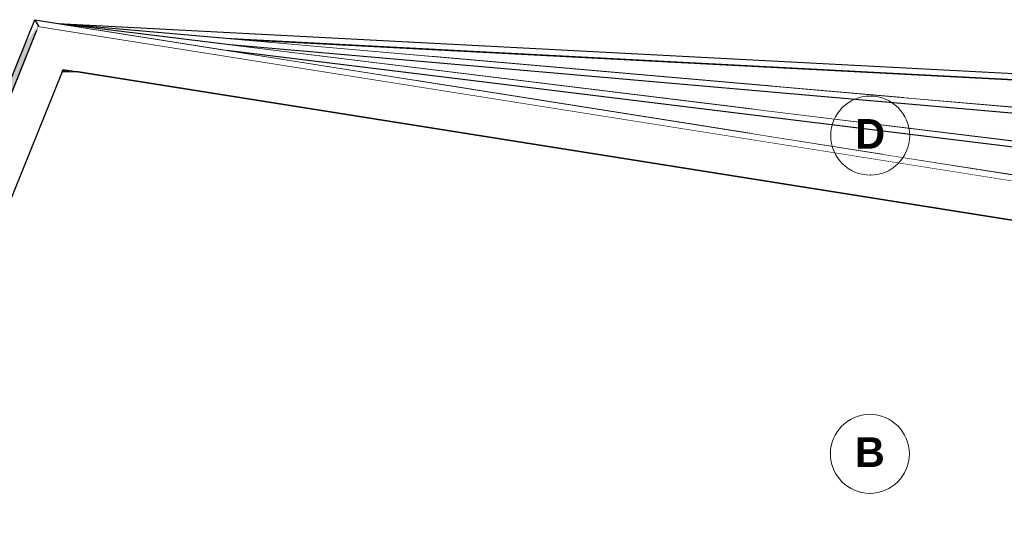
# Model space of a CAD drawing. Header units: millimetres. Extents: x -1815455 to -1797936, y -2993 to 6528.
# Tile 16 of 33: x -1811683 to -1806696, y 3555 to 6124. Entities that reach past the tile are written whole.
import ezdxf
from ezdxf.enums import TextEntityAlignment as Align

# ---------------------------------------------------------------- set-up
doc = ezdxf.new("R2010")
doc.units = ezdxf.units.MM
doc.header["$MEASUREMENT"] = 0
doc.linetypes.add('Wipeout_Contour', pattern=[1000, 0, -1000])
for name, color, linetype in [('4 - OBKLADY VNĚJŠÍ.3D', 7, 'Continuous'), ('4 - PRVKY KLEMPÍŘSKÉ.3D', 7, 'Continuous'), ('4 - PRVKY ZÁMEČNICKÉ.3D', 7, 'Continuous'), ('4 - STŘEŠNÍ KRYTINA.3D', 7, 'Continuous'), ('Nové_2 - TEXT HLAVNÍ NS.2D', 7, 'Continuous'), ('Nové_4 - ZDIVO - STĚNY NENOSNÉ.3D', 7, 'Continuous'), ('Výplně - Povrchové', 7, 'Continuous')]:
    doc.layers.add(name, color=color, linetype=linetype)
doc.styles.add('GENEROVANÝ_STYL_2', font='Arial Bold.ttf')

# ---------------------------------------------------------------- blocks, each defined once
blk = doc.blocks.new('Řez_7', base_point=(-1118812.4, 0))
at = {"color": 254, "linetype": 'Wipeout_Contour', "lineweight": 0, "ltscale": 7249267.999420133}
blk.add_wipeout([(-1813140.3, 2000), (-1813114.4, 2000), (-1811484.3, 6034.6), (-1811506.6, 6043.6)], dxfattribs=at).dxf.layer = 'Výplně - Povrchové'
at = {"color": 254, "linetype": 'Wipeout_Contour', "lineweight": 0, "ltscale": 7249604.665036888}
blk.add_wipeout([(-1811592.8, 6078.5), (-1813228.8, 2029.2), (-1813198.2, 2016.9), (-1811562.2, 6066.1)], dxfattribs=at).dxf.layer = 'Výplně - Povrchové'
at = {"color": 254, "linetype": 'Wipeout_Contour', "lineweight": 0, "ltscale": 9062586.910294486}
blk.add_wipeout([(-1813156.5, 2000), (-1813140.3, 2000), (-1811506.6, 6043.6), (-1811562.2, 6066.1), (-1813198.2, 2016.9)], dxfattribs=at).dxf.layer = 'Výplně - Povrchové'
at = {"layer": '4 - STŘEŠNÍ KRYTINA.3D', "color": 181, "linetype": 'Continuous', "lineweight": 30, "true_color": 0x9e3eff}
for p, q in [((-1813198.2, 2016.9), (-1813228.8, 2029.2)), ((-1813156.5, 2000), (-1813198.2, 2016.9)), ((-1813156.5, 2000), (-1813140.3, 2000))]:
    blk.add_line(p, q, dxfattribs=at)
at = {"color": 254, "linetype": 'Wipeout_Contour', "lineweight": 0, "ltscale": 7249059.280626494}
blk.add_wipeout([(-1813114.4, 2000), (-1813028.1, 2000), (-1811410.2, 6004.7), (-1811484.3, 6034.6)], dxfattribs=at).dxf.layer = 'Výplně - Povrchové'
at = {"layer": '4 - STŘEŠNÍ KRYTINA.3D', "color": 181, "linetype": 'Continuous', "lineweight": 30, "true_color": 0x9e3eff}
for p, q in [((-1813228.8, 2029.2), (-1811596.1, 6070.3)), ((-1811468.9, 5859.2), (-1811464, 5871.3)), ((-1813028.1, 2000), (-1812755.5, 2674.8)), ((-1813140.3, 2000), (-1813114.4, 2000)), ((-1813114.4, 2000), (-1813028.1, 2000))]:
    blk.add_line(p, q, dxfattribs=at)
blk = doc.blocks.new('Řez_9', base_point=(-1118812.4, 0))
at = {"color": 254, "linetype": 'Wipeout_Contour', "lineweight": 0, "ltscale": 7226991.559848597}
blk.add_wipeout([(-1803379.4, 5647.6), (-1810567.7, 6024.3), (-1809625.8, 5941.9), (-1803381.1, 5614.7)], dxfattribs=at).dxf.layer = 'Výplně - Povrchové'
at = {"color": 254, "linetype": 'Wipeout_Contour', "lineweight": 0, "ltscale": 7221946.49431219}
blk.add_wipeout([(-1803384.3, 5554.7), (-1807913.1, 5792.1), (-1807228, 5732.2), (-1803385.5, 5530.8)], dxfattribs=at).dxf.layer = 'Výplně - Povrchové'
at = {"color": 254, "linetype": 'Wipeout_Contour', "lineweight": 0, "ltscale": 7224340.89911688}
blk.add_wipeout([(-1809625.8, 5941.9), (-1807913.1, 5792.1), (-1803384.3, 5554.7), (-1803381.1, 5614.7)], dxfattribs=at).dxf.layer = 'Výplně - Povrchové'
at = {"color": 254, "linetype": 'Wipeout_Contour', "lineweight": 0, "ltscale": 7218982.602342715}
blk.add_wipeout([(-1807228, 5732.2), (-1804944.4, 5532.4), (-1803389.7, 5450.9), (-1803385.5, 5530.8)], dxfattribs=at).dxf.layer = 'Výplně - Povrchové'
at = {"layer": '4 - STŘEŠNÍ KRYTINA.3D', "linetype": 'Continuous', "lineweight": 0, "true_color": 0x000000}
for points in [[(-1803379.4, 5647.6), (-1810567.7, 6024.3), (-1810537.9, 6021.7), (-1803379.5, 5646.6)], [(-1809626, 5941.9), (-1809625.8, 5941.9), (-1803381.1, 5614.7)], [(-1809625.8, 5941.9), (-1809625.7, 5941.9), (-1803381.1, 5614.7), (-1803384.3, 5554.7), (-1803381.1, 5614.7)], [(-1803384.3, 5554.7), (-1807913.1, 5792.1), (-1807913, 5792.1), (-1803384.3, 5554.7), (-1803385.5, 5530.8)]]:
    blk.add_hatch(color=18, dxfattribs=at).paths.add_polyline_path(points)
at = {"layer": '4 - STŘEŠNÍ KRYTINA.3D', "color": 181, "linetype": 'Continuous', "lineweight": 30, "true_color": 0x9e3eff}
blk.add_line((-1810567.8, 6024.3), (-1803379.4, 5647.6), dxfattribs=at)
blk = doc.blocks.new('Řez_11', base_point=(-1118812.4, 0))
at = {"color": 254, "linetype": 'Wipeout_Contour', "lineweight": 0, "ltscale": 10843999.04813605}
blk.add_wipeout([(-1810636.9, 6000.3), (-1810634, 5999.9), (-1803383.6, 5365.6), (-1803383.7, 5365.7), (-1805929.4, 5588.4), (-1809977.5, 5942.6)], dxfattribs=at).dxf.layer = 'Výplně - Povrchové'
at = {"color": 254, "linetype": 'Wipeout_Contour', "lineweight": 0, "ltscale": 9030523.401245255}
blk.add_wipeout([(-1810634, 5999.9), (-1809695.5, 5884.7), (-1803384.5, 5332.5), (-1803381.8, 5362.7), (-1803383.6, 5365.6)], dxfattribs=at).dxf.layer = 'Výplně - Povrchové'
at = {"color": 254, "linetype": 'Wipeout_Contour', "lineweight": 0, "ltscale": 9025952.0111882}
blk.add_wipeout([(-1807989.1, 5675.2), (-1807306.5, 5591.4), (-1803549, 5262.6), (-1803549.6, 5263.6), (-1803516.4, 5283.9)], dxfattribs=at).dxf.layer = 'Výplně - Povrchové'
at = {"color": 254, "linetype": 'Wipeout_Contour', "lineweight": 0, "ltscale": 14438421.85958028}
blk.add_wipeout([(-1803384.5, 5332.5), (-1809695.5, 5884.7), (-1807989.1, 5675.2), (-1803516.4, 5283.9), (-1803481.4, 5305.3), (-1803465.5, 5279.4), (-1803435.8, 5276.8), (-1803386.3, 5311)], dxfattribs=at).dxf.layer = 'Výplně - Povrchové'
at = {"color": 254, "linetype": 'Wipeout_Contour', "lineweight": 0, "ltscale": 7219416.155178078}
blk.add_wipeout([(-1803549, 5262.6), (-1807306.5, 5591.4), (-1805031.3, 5312), (-1803497.1, 5177.8)], dxfattribs=at).dxf.layer = 'Výplně - Povrchové'
at = {"layer": '4 - STŘEŠNÍ KRYTINA.3D', "linetype": 'Continuous', "lineweight": 0, "true_color": 0x000000}
for points in [[(-1810636.8, 6000.3), (-1810636.7, 6000.3), (-1803383.7, 5365.7), (-1803386, 5365.9)], [(-1810634.1, 5999.9), (-1810634, 5999.9), (-1803386, 5365.8)], [(-1810634, 5999.9), (-1810530.5, 5987.2), (-1803386.2, 5362.2), (-1803382.4, 5356), (-1803381.8, 5362.7), (-1803383.6, 5365.6)], [(-1803549, 5262.6), (-1807306.5, 5591.4), (-1807306.4, 5591.3)]]:
    blk.add_hatch(color=18, dxfattribs=at).paths.add_polyline_path(points)
at = {"layer": '4 - STŘEŠNÍ KRYTINA.3D', "color": 181, "linetype": 'Continuous', "lineweight": 30, "true_color": 0x9e3eff}
blk.add_line((-1810634, 5999.9), (-1803383.6, 5365.6), dxfattribs=at)
blk = doc.blocks.new('Řez_13', base_point=(-1118812.4, 0))
at = {"color": 254, "linetype": 'Wipeout_Contour', "lineweight": 0, "ltscale": 7227135.1413695}
blk.add_wipeout([(-1810633.8, 5969.6), (-1809700.6, 5821.8), (-1803385.6, 5046.5), (-1803381.6, 5079.2)], dxfattribs=at).dxf.layer = 'Výplně - Povrchové'
at = {"color": 254, "linetype": 'Wipeout_Contour', "lineweight": 0, "ltscale": 7222145.176893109}
blk.add_wipeout([(-1808002.5, 5552.9), (-1807323.3, 5445.3), (-1803395.8, 4963.1), (-1803392.9, 4986.9)], dxfattribs=at).dxf.layer = 'Výplně - Povrchové'
at = {"color": 254, "linetype": 'Wipeout_Contour', "lineweight": 0, "ltscale": 7224513.735615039}
blk.add_wipeout([(-1803385.6, 5046.5), (-1809700.6, 5821.8), (-1808002.5, 5552.9), (-1803392.9, 4986.9)], dxfattribs=at).dxf.layer = 'Výplně - Povrchové'
at = {"color": 254, "linetype": 'Wipeout_Contour', "lineweight": 0, "ltscale": 7219213.337543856}
blk.add_wipeout([(-1807323.3, 5445.3), (-1805059.2, 5086.7), (-1803405.6, 4883.7), (-1803395.8, 4963.1)], dxfattribs=at).dxf.layer = 'Výplně - Povrchové'
at = {"layer": '4 - STŘEŠNÍ KRYTINA.3D', "linetype": 'Continuous', "lineweight": 0, "true_color": 0x000000}
blk.add_hatch(color=18, dxfattribs=at).paths.add_polyline_path([(-1810633.8, 5969.6), (-1810525.9, 5952.6), (-1803382, 5075.4), (-1803381.6, 5079.2)])
blk = doc.blocks.new('Řez_15', base_point=(-1118812.4, 0))
at = {"color": 254, "linetype": 'Wipeout_Contour', "lineweight": 0, "ltscale": 10853110.90657344}
blk.add_wipeout([(-1811592.8, 6091.2), (-1811596.1, 6070.3), (-1811592.8, 6078.5), (-1811508.5, 6044.4), (-1803386.7, 4758), (-1803381.6, 4790.6)], dxfattribs=at).dxf.layer = 'Výplně - Povrchové'
at = {"layer": '4 - STŘEŠNÍ KRYTINA.3D', "color": 181, "linetype": 'Continuous', "lineweight": 30, "true_color": 0x9e3eff}
blk.add_line((-1811596.1, 6070.3), (-1811592.8, 6091.2), dxfattribs=at)
at = {"color": 254, "linetype": 'Wipeout_Contour', "lineweight": 0, "ltscale": 7229685.113142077}
blk.add_wipeout([(-1811424.1, 5970.3), (-1811433.3, 5947.4), (-1803399.9, 4675.1), (-1803396.1, 4698.8)], dxfattribs=at).dxf.layer = 'Výplně - Povrchové'
at = {"color": 254, "linetype": 'Wipeout_Contour', "lineweight": 0, "ltscale": 9041167.368107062}
blk.add_wipeout([(-1803386.7, 4758), (-1811508.5, 6044.4), (-1811410.2, 6004.7), (-1811424.1, 5970.3), (-1803396.1, 4698.8)], dxfattribs=at).dxf.layer = 'Výplně - Povrchové'
at = {"color": 254, "linetype": 'Wipeout_Contour', "lineweight": 0, "ltscale": 7229740.779285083}
blk.add_wipeout([(-1811433.3, 5947.4), (-1811464, 5871.3), (-1803412.4, 4596.1), (-1803399.9, 4675.1)], dxfattribs=at).dxf.layer = 'Výplně - Povrchové'
at = {"layer": '4 - STŘEŠNÍ KRYTINA.3D', "color": 181, "linetype": 'Continuous', "lineweight": 30, "true_color": 0x9e3eff}
for p, q in [((-1811592.8, 6091.2), (-1803381.6, 4790.6)), ((-1811464, 5871.3), (-1811387.4, 5859.2)), ((-1811387.4, 5859.2), (-1803498.3, 4609.7))]:
    blk.add_line(p, q, dxfattribs=at)
blk = doc.blocks.new('Řez_16', base_point=(-1118812.4, 0))
at = {"layer": 'Nové_4 - ZDIVO - STĚNY NENOSNÉ.3D', "color": 7, "linetype": 'Continuous', "lineweight": 30}
for p, q in [((-1811468.9, 5859.2), (-1812755.5, 2674.8)), ((-1811387.4, 5859.2), (-1811468.9, 5859.2)), ((-1803498.3, 4609.7), (-1811387.4, 5859.2))]:
    blk.add_line(p, q, dxfattribs=at)
blk = doc.blocks.new('Řez_46', base_point=(-1118812.4, 0))
at = {"layer": '4 - OBKLADY VNĚJŠÍ.3D', "color": 7, "linetype": 'Continuous', "lineweight": 30}
blk.add_line((-1811463, 5870.9), (-1811463, 5871.1), dxfattribs=at)
blk = doc.blocks.new('Řez_74', base_point=(-1118812.4, 0))
at = {"color": 254, "linetype": 'Wipeout_Contour', "lineweight": 0, "ltscale": 5434410.609112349}
blk.add_wipeout([(-1811461.2, 5870.9), (-1811461.2, 5870.8), (-1811460.1, 5870.7)], dxfattribs=at).dxf.layer = 'Výplně - Povrchové'
at = {"layer": '4 - PRVKY ZÁMEČNICKÉ.3D', "linetype": 'Continuous', "lineweight": 0, "true_color": 0x000000}
blk.add_hatch(color=18, dxfattribs=at).paths.add_polyline_path([(-1811461.2, 5870.9), (-1811461.2, 5870.8), (-1811460.1, 5870.7)])
at = {"layer": '4 - PRVKY ZÁMEČNICKÉ.3D', "color": 181, "linetype": 'Continuous', "lineweight": 30, "true_color": 0x9e3eff}
blk.add_line((-1811461.2, 5870.9), (-1811461.2, 5870.8), dxfattribs=at)
blk = doc.blocks.new('Řez_76', base_point=(-1118812.4, 0))
at = {"color": 254, "linetype": 'Wipeout_Contour', "lineweight": 0, "ltscale": 9057214.266430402}
blk.add_wipeout([(-1811460.1, 5870.7), (-1811464.1, 5871), (-1811462.3, 5867.7), (-1811393.3, 5859.2), (-1811387.4, 5859.2)], dxfattribs=at).dxf.layer = 'Výplně - Povrchové'
at = {"layer": '4 - PRVKY ZÁMEČNICKÉ.3D', "linetype": 'Continuous', "lineweight": 0, "true_color": 0x000000}
blk.add_hatch(color=18, dxfattribs=at).paths.add_polyline_path([(-1811460.1, 5870.7), (-1811464.1, 5871), (-1811462.3, 5867.7), (-1811393.3, 5859.2), (-1811387.4, 5859.2)])
at = {"layer": '4 - PRVKY ZÁMEČNICKÉ.3D', "color": 181, "linetype": 'Continuous', "lineweight": 30, "true_color": 0x9e3eff}
for q in [(-1811462.3, 5867.7), (-1811460.1, 5870.7)]:
    blk.add_line((-1811464.1, 5871), q, dxfattribs=at)
blk = doc.blocks.new('Řez_78', base_point=(-1118812.4, 0))
at = {"color": 254, "linetype": 'Wipeout_Contour', "lineweight": 0, "ltscale": 7245789.93820347}
blk.add_wipeout([(-1811465.4, 5868), (-1811463.5, 5864.4), (-1811430.3, 5859.2), (-1811393.3, 5859.2)], dxfattribs=at).dxf.layer = 'Výplně - Povrchové'
at = {"layer": '4 - PRVKY ZÁMEČNICKÉ.3D', "linetype": 'Continuous', "lineweight": 0, "true_color": 0x000000}
blk.add_hatch(color=18, dxfattribs=at).paths.add_polyline_path([(-1811465.4, 5868), (-1811463.5, 5864.4), (-1811430.3, 5859.2), (-1811393.3, 5859.2)])
at = {"layer": '4 - PRVKY ZÁMEČNICKÉ.3D', "color": 181, "linetype": 'Continuous', "lineweight": 30, "true_color": 0x9e3eff}
for q in [(-1811463.5, 5864.4), (-1811393.3, 5859.2)]:
    blk.add_line((-1811465.4, 5868), q, dxfattribs=at)
blk = doc.blocks.new('Řez_80', base_point=(-1118812.4, 0))
at = {"color": 254, "linetype": 'Wipeout_Contour', "lineweight": 0, "ltscale": 5434427.713430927}
blk.add_wipeout([(-1811468.9, 5859.2), (-1811463.8, 5859.2), (-1811466.6, 5864.9)], dxfattribs=at).dxf.layer = 'Výplně - Povrchové'
at = {"color": 254, "linetype": 'Wipeout_Contour', "lineweight": 0, "ltscale": 5438271.517371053}
blk.add_wipeout([(-1812756.3, 2110), (-1812755.5, 2110), (-1812755.5, 2112.1)], dxfattribs=at).dxf.layer = 'Výplně - Povrchové'
at = {"color": 254, "linetype": 'Wipeout_Contour', "lineweight": 0, "ltscale": 7251147.440997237}
blk.add_wipeout([(-1812780.6, 2050), (-1812800.8, 2000), (-1812790.9, 2000), (-1812770.7, 2050)], dxfattribs=at).dxf.layer = 'Výplně - Povrchové'
at = {"layer": '4 - PRVKY ZÁMEČNICKÉ.3D', "linetype": 'Continuous', "lineweight": 0, "true_color": 0x000000}
for points in [[(-1811468.9, 5859.2), (-1811463.8, 5859.2), (-1811466.6, 5864.9)], [(-1812756.3, 2110), (-1812755.5, 2110), (-1812755.5, 2112.1)], [(-1812780.6, 2050), (-1812800.8, 2000), (-1812790.9, 2000), (-1812770.7, 2050)]]:
    blk.add_hatch(color=18, dxfattribs=at).paths.add_polyline_path(points)
at = {"color": 254, "linetype": 'Wipeout_Contour', "lineweight": 0, "ltscale": 7251563.506646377}
blk.add_wipeout([(-1812755.5, 2674.8), (-1813028.1, 2000), (-1813018.2, 2000), (-1812755.5, 2650.3)], dxfattribs=at).dxf.layer = 'Výplně - Povrchové'
at = {"color": 254, "linetype": 'Wipeout_Contour', "lineweight": 0, "ltscale": 9064552.70641301}
blk.add_wipeout([(-1812973.8, 2110), (-1813018.2, 2000), (-1812800.8, 2000), (-1812780.6, 2050), (-1812973.8, 2050)], dxfattribs=at).dxf.layer = 'Výplně - Povrchové'
at = {"layer": '4 - PRVKY ZÁMEČNICKÉ.3D', "linetype": 'Continuous', "lineweight": 0, "true_color": 0x000000}
blk.add_hatch(color=18, dxfattribs=at).paths.add_polyline_path([(-1813012.7, 2013.8), (-1813018.2, 2000), (-1812800.8, 2000), (-1812780.6, 2050), (-1812902.5, 2050), (-1812902.5, 2013.8)])
at = {"layer": '4 - PRVKY ZÁMEČNICKÉ.3D', "color": 181, "linetype": 'Continuous', "lineweight": 30, "true_color": 0x9e3eff}
for p, q in [((-1812780.6, 2050), (-1812800.8, 2000)), ((-1812770.7, 2050), (-1812790.9, 2000))]:
    blk.add_line(p, q, dxfattribs=at)
at = {"color": 254, "linetype": 'Wipeout_Contour', "lineweight": 0, "ltscale": 10876795.6465239}
blk.add_wipeout([(-1812771.8, 2610), (-1812973.8, 2110), (-1812756.3, 2110), (-1812755.5, 2112.1), (-1812755.5, 2550), (-1812771.8, 2550)], dxfattribs=at).dxf.layer = 'Výplně - Povrchové'
at = {"layer": '4 - PRVKY ZÁMEČNICKÉ.3D', "linetype": 'Continuous', "lineweight": 0, "true_color": 0x000000}
blk.add_hatch(color=18, dxfattribs=at).paths.add_polyline_path([(-1812996.9, 2077.3), (-1813028.1, 2000), (-1813018.2, 2000), (-1812982.9, 2087.4), (-1812989.8, 2087.4)])
at = {"layer": '4 - PRVKY ZÁMEČNICKÉ.3D', "color": 181, "linetype": 'Continuous', "lineweight": 30, "true_color": 0x9e3eff}
blk.add_line((-1812755.5, 2112.1), (-1812756.3, 2110), dxfattribs=at)
at = {"color": 254, "linetype": 'Wipeout_Contour', "lineweight": 0, "ltscale": 5438288.945447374}
blk.add_wipeout([(-1812755.5, 2650.3), (-1812771.8, 2610), (-1812755.5, 2610)], dxfattribs=at).dxf.layer = 'Výplně - Povrchové'
at = {"layer": '4 - PRVKY ZÁMEČNICKÉ.3D', "linetype": 'Continuous', "lineweight": 0, "true_color": 0x000000}
for points in [[(-1812850.5, 2415.2), (-1812755.5, 2650.3), (-1812755.5, 2674.8), (-1812850.5, 2439.7)], [(-1812755.5, 2650.3), (-1812771.8, 2610), (-1812755.5, 2610)], [(-1812902.5, 2110), (-1812756.3, 2110), (-1812755.5, 2112.1), (-1812755.5, 2550), (-1812771.8, 2550), (-1812771.8, 2610), (-1812902.5, 2286.3)]]:
    blk.add_hatch(color=18, dxfattribs=at).paths.add_polyline_path(points)
at = {"layer": '4 - PRVKY ZÁMEČNICKÉ.3D', "color": 181, "linetype": 'Continuous', "lineweight": 30, "true_color": 0x9e3eff}
blk.add_line((-1812755.5, 2650.3), (-1813018.2, 2000), dxfattribs=at)
blk = doc.blocks.new('Řez_81', base_point=(-1118812.4, 0))
at = {"color": 254, "linetype": 'Wipeout_Contour', "lineweight": 0, "ltscale": 5434388.724617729}
blk.add_wipeout([(-1811430.3, 5859.2), (-1811466.6, 5864.9), (-1811463.8, 5859.2)], dxfattribs=at).dxf.layer = 'Výplně - Povrchové'
at = {"layer": '4 - PRVKY ZÁMEČNICKÉ.3D', "linetype": 'Continuous', "lineweight": 0, "true_color": 0x000000}
blk.add_hatch(color=18, dxfattribs=at).paths.add_polyline_path([(-1811430.3, 5859.2), (-1811466.6, 5864.9), (-1811463.8, 5859.2)])
at = {"layer": '4 - PRVKY ZÁMEČNICKÉ.3D', "color": 181, "linetype": 'Continuous', "lineweight": 30, "true_color": 0x9e3eff}
for q in [(-1811463.8, 5859.2), (-1811430.3, 5859.2)]:
    blk.add_line((-1811466.6, 5864.9), q, dxfattribs=at)
blk = doc.blocks.new('Řez_83', base_point=(-1118812.4, 0))
at = {"color": 254, "linetype": 'Wipeout_Contour', "lineweight": 0, "ltscale": 14436834.61095428}
blk.add_wipeout([(-1803376.9, 5650.1), (-1810641.9, 6030.8), (-1810567.7, 6024.3), (-1803379.4, 5647.6), (-1803379.6, 5643.5), (-1803376.9, 5645.1), (-1801052.1, 1618.3), (-1801002.2, 1536.9)], dxfattribs=at).dxf.layer = 'Výplně - Povrchové'
blk = doc.blocks.new('Řez_115', base_point=(-1118812.4, 0))
at = {"color": 254, "linetype": 'Wipeout_Contour', "lineweight": 0, "ltscale": 7245888.656358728}
blk.add_wipeout([(-1811464.1, 5871), (-1811461.2, 5870.8), (-1811461.2, 5870.9), (-1811464, 5871.3)], dxfattribs=at).dxf.layer = 'Výplně - Povrchové'
at = {"layer": '4 - PRVKY ZÁMEČNICKÉ.3D', "linetype": 'Continuous', "lineweight": 0, "true_color": 0x000000}
blk.add_hatch(color=18, dxfattribs=at).paths.add_polyline_path([(-1811464.1, 5871), (-1811461.2, 5870.8), (-1811461.2, 5870.9), (-1811464, 5871.3)])
blk = doc.blocks.new('Řez_116', base_point=(-1118812.4, 0))
at = {"color": 254, "linetype": 'Wipeout_Contour', "lineweight": 0, "ltscale": 5434420.257311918}
blk.add_wipeout([(-1811464.1, 5871), (-1811465.4, 5868), (-1811462.3, 5867.7)], dxfattribs=at).dxf.layer = 'Výplně - Povrchové'
at = {"layer": '4 - PRVKY ZÁMEČNICKÉ.3D', "linetype": 'Continuous', "lineweight": 0, "true_color": 0x000000}
blk.add_hatch(color=18, dxfattribs=at).paths.add_polyline_path([(-1811464.1, 5871), (-1811465.4, 5868), (-1811462.3, 5867.7)])
blk = doc.blocks.new('Řez_117', base_point=(-1118812.4, 0))
at = {"color": 254, "linetype": 'Wipeout_Contour', "lineweight": 0, "ltscale": 5434423.884396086}
blk.add_wipeout([(-1811465.4, 5868), (-1811466.6, 5864.9), (-1811463.5, 5864.4)], dxfattribs=at).dxf.layer = 'Výplně - Povrchové'
at = {"layer": '4 - PRVKY ZÁMEČNICKÉ.3D', "linetype": 'Continuous', "lineweight": 0, "true_color": 0x000000}
blk.add_hatch(color=18, dxfattribs=at).paths.add_polyline_path([(-1811465.4, 5868), (-1811466.6, 5864.9), (-1811463.5, 5864.4)])
blk = doc.blocks.new('Řez_121', base_point=(-1118812.4, 0))
at = {"color": 254, "linetype": 'Wipeout_Contour', "lineweight": 0, "ltscale": 5424689.345129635}
blk.add_wipeout([(-1803376.9, 5650.1), (-1810642.1, 6030.8), (-1810641.9, 6030.8)], dxfattribs=at).dxf.layer = 'Výplně - Povrchové'
blk = doc.blocks.new('Řez_124', base_point=(-1118812.4, 0))
at = {"color": 254, "linetype": 'Wipeout_Contour', "lineweight": 0, "ltscale": 7249672.101997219}
blk.add_wipeout([(-1811596.1, 6070.4), (-1813228.6, 2029.7), (-1813228.6, 2029.7), (-1811596.1, 6070.3)], dxfattribs=at).dxf.layer = 'Výplně - Povrchové'
at = {"layer": '4 - PRVKY KLEMPÍŘSKÉ.3D', "linetype": 'Continuous', "lineweight": 0, "true_color": 0x000000}
blk.add_hatch(color=18, dxfattribs=at).paths.add_polyline_path([(-1811596.1, 6070.4), (-1813228.6, 2029.7), (-1813228.6, 2029.7), (-1811596.1, 6070.3)])
at = {"layer": '4 - PRVKY KLEMPÍŘSKÉ.3D', "color": 181, "linetype": 'Continuous', "lineweight": 30, "true_color": 0x9e3eff}
blk.add_line((-1813228.6, 2029.7), (-1813228.6, 2029.7), dxfattribs=at)
blk = doc.blocks.new('Řez_126', base_point=(-1118812.4, 0))
at = {"color": 254, "linetype": 'Wipeout_Contour', "lineweight": 0, "ltscale": 7249672.366393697}
blk.add_wipeout([(-1813228.8, 2029.2), (-1811596.1, 6070.4), (-1811596, 6071.2), (-1813228.8, 2029.7)], dxfattribs=at).dxf.layer = 'Výplně - Povrchové'
at = {"layer": '4 - PRVKY KLEMPÍŘSKÉ.3D', "linetype": 'Continuous', "lineweight": 0, "true_color": 0x000000}
blk.add_hatch(color=18, dxfattribs=at).paths.add_polyline_path([(-1813228.8, 2029.2), (-1811596.1, 6070.4), (-1811596, 6071.2), (-1813228.8, 2029.7)])
at = {"layer": '4 - PRVKY KLEMPÍŘSKÉ.3D', "color": 181, "linetype": 'Continuous', "lineweight": 30, "true_color": 0x9e3eff}
for p, q in [((-1813228.8, 2029.2), (-1811596.1, 6070.4)), ((-1813228.8, 2029.7), (-1813228.8, 2029.2))]:
    blk.add_line(p, q, dxfattribs=at)
blk = doc.blocks.new('Řez_127', base_point=(-1118812.4, 0))
at = {"color": 254, "linetype": 'Wipeout_Contour', "lineweight": 0, "ltscale": 10872886.499494}
blk.add_wipeout([(-1813229, 2109.3), (-1813229, 2029.2), (-1811596, 6071.2), (-1811592.8, 6091.2), (-1811588.2, 6090.4), (-1811607.1, 6123.8)], dxfattribs=at).dxf.layer = 'Výplně - Povrchové'
at = {"layer": '4 - PRVKY KLEMPÍŘSKÉ.3D', "linetype": 'Continuous', "lineweight": 0, "true_color": 0x000000}
blk.add_hatch(color=18, dxfattribs=at).paths.add_polyline_path([(-1813229, 2109.3), (-1813229, 2029.2), (-1811596, 6071.2), (-1811592.8, 6091.2), (-1811656.9, 6000.6)])
at = {"layer": '4 - PRVKY KLEMPÍŘSKÉ.3D', "color": 181, "linetype": 'Continuous', "lineweight": 30, "true_color": 0x9e3eff}
for p, q in [((-1813229, 2109.3), (-1811607.1, 6123.8)), ((-1813229, 2029.2), (-1811596, 6071.2)), ((-1813229, 2109.3), (-1813229, 2029.2))]:
    blk.add_line(p, q, dxfattribs=at)
blk = doc.blocks.new('Řez_128', base_point=(-1118812.4, 0))
at = {"color": 254, "linetype": 'Wipeout_Contour', "lineweight": 0, "ltscale": 9040403.294184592}
blk.add_wipeout([(-1803358.9, 5679.2), (-1811490.7, 6105.4), (-1811486.8, 6104.7), (-1810642.1, 6030.8), (-1803376.8, 5650.1)], dxfattribs=at).dxf.layer = 'Výplně - Povrchové'
at = {"layer": '4 - PRVKY KLEMPÍŘSKÉ.3D', "color": 181, "linetype": 'Continuous', "lineweight": 30, "true_color": 0x9e3eff}
for p, q in [((-1811490.7, 6105.4), (-1803358.9, 5679.2)), ((-1810642.1, 6030.8), (-1803376.8, 5650.1))]:
    blk.add_line(p, q, dxfattribs=at)
blk = doc.blocks.new('Řez_129', base_point=(-1118812.4, 0))
at = {"color": 254, "linetype": 'Wipeout_Contour', "lineweight": 0, "ltscale": 9040403.081080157}
blk.add_wipeout([(-1803366, 5394.3), (-1811486.8, 6104.7), (-1811483.6, 6104.2), (-1810636.9, 6000.3), (-1803383.7, 5365.7)], dxfattribs=at).dxf.layer = 'Výplně - Povrchové'
at = {"layer": '4 - PRVKY KLEMPÍŘSKÉ.3D', "color": 181, "linetype": 'Continuous', "lineweight": 30, "true_color": 0x9e3eff}
for p, q in [((-1811486.8, 6104.7), (-1803366, 5394.3)), ((-1810636.9, 6000.3), (-1803383.7, 5365.7))]:
    blk.add_line(p, q, dxfattribs=at)
blk = doc.blocks.new('Řez_130', base_point=(-1118812.4, 0))
at = {"color": 254, "linetype": 'Wipeout_Contour', "lineweight": 0, "ltscale": 9033078.542959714}
blk.add_wipeout([(-1803356.4, 5106.3), (-1811483.6, 6104.2), (-1811482.9, 6104.1), (-1803356.6, 5106.3), (-1803356.5, 5106.2)], dxfattribs=at).dxf.layer = 'Výplně - Povrchové'
at = {"layer": '4 - PRVKY KLEMPÍŘSKÉ.3D', "color": 181, "linetype": 'Continuous', "lineweight": 30, "true_color": 0x9e3eff}
blk.add_line((-1811483.6, 6104.2), (-1803356.4, 5106.3), dxfattribs=at)
blk = doc.blocks.new('Řez_131', base_point=(-1118812.4, 0))
at = {"color": 254, "linetype": 'Wipeout_Contour', "lineweight": 0, "ltscale": 7228881.953993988}
blk.add_wipeout([(-1803356.6, 5106.3), (-1811482.9, 6104.1), (-1810633.8, 5969.6), (-1803374.1, 5078.3)], dxfattribs=at).dxf.layer = 'Výplně - Povrchové'
at = {"layer": '4 - PRVKY KLEMPÍŘSKÉ.3D', "color": 181, "linetype": 'Continuous', "lineweight": 30, "true_color": 0x9e3eff}
for p, q in [((-1811482.9, 6104.1), (-1803356.6, 5106.3)), ((-1810633.8, 5969.6), (-1803374.1, 5078.3))]:
    blk.add_line(p, q, dxfattribs=at)
blk = doc.blocks.new('Řez_132', base_point=(-1118812.4, 0))
at = {"color": 254, "linetype": 'Wipeout_Contour', "lineweight": 0, "ltscale": 7229948.942148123}
blk.add_wipeout([(-1803351.5, 4816.2), (-1811607.1, 6123.8), (-1811588.2, 6090.4), (-1803368.8, 4788.6)], dxfattribs=at).dxf.layer = 'Výplně - Povrchové'
at = {"layer": '4 - PRVKY KLEMPÍŘSKÉ.3D', "color": 181, "linetype": 'Continuous', "lineweight": 30, "true_color": 0x9e3eff}
for q in [(-1811588.2, 6090.4), (-1803351.5, 4816.2)]:
    blk.add_line((-1811607.1, 6123.8), q, dxfattribs=at)
blk = doc.blocks.new('Popiska_1', base_point=(-1807376.8, 3726.9))
at = {"layer": 'Nové_2 - TEXT HLAVNÍ NS.2D', "color": 5, "linetype": 'Continuous', "lineweight": 15, "true_color": 0x1c1cff, "flags": 128}
blk.add_lwpolyline([(-1807176.8, 3926.9, 1), (-1807576.8, 3926.9, 1)], format="xyb", close=True, dxfattribs=at)
at = {"layer": 'Nové_2 - TEXT HLAVNÍ NS.2D', "color": 5, "linetype": 'Continuous', "lineweight": 15, "true_color": 0x1c1cff}
blk.add_point((-1807376.8, 3726.9), dxfattribs=at)
at = {"layer": 'Nové_2 - TEXT HLAVNÍ NS.2D', "color": 5, "lineweight": 0, "true_color": 0x1c1cff, "style": 'GENEROVANÝ_STYL_2'}
blk.add_attdef('customHeadContent', text='', height=150, dxfattribs=at).set_placement((-1807376.8, 3935.5), align=Align.MIDDLE_CENTER)
blk = doc.blocks.new('Popiska_4', base_point=(-1807375.2, 5337.4))
at = {"layer": 'Nové_2 - TEXT HLAVNÍ NS.2D', "color": 5, "linetype": 'Continuous', "lineweight": 15, "true_color": 0x1c1cff, "flags": 128}
blk.add_lwpolyline([(-1807175.2, 5537.4, 1), (-1807575.2, 5537.4, 1)], format="xyb", close=True, dxfattribs=at)
at = {"layer": 'Nové_2 - TEXT HLAVNÍ NS.2D', "color": 5, "linetype": 'Continuous', "lineweight": 15, "true_color": 0x1c1cff}
blk.add_point((-1807375.2, 5337.4), dxfattribs=at)
at = {"layer": 'Nové_2 - TEXT HLAVNÍ NS.2D', "color": 5, "lineweight": 0, "true_color": 0x1c1cff, "style": 'GENEROVANÝ_STYL_2'}
blk.add_attdef('customHeadContent', text='', height=150, dxfattribs=at).set_placement((-1807375.2, 5546), align=Align.MIDDLE_CENTER)

msp = doc.modelspace()

# ---------------------------------------------------------------- block references
at = {"layer": '4 - STŘEŠNÍ KRYTINA.3D', "lineweight": 0}
for name in ['Řez_7', 'Řez_9']:
    msp.add_blockref(name, (-1118812.4, 0), dxfattribs=at)

# ---------------------------------------------------------------- next in the draw order: block references
msp.add_blockref('Řez_11', (-1118812.4, 0), dxfattribs=at)

# ---------------------------------------------------------------- next in the draw order: block references
msp.add_blockref('Řez_13', (-1118812.4, 0), dxfattribs=at)

# ---------------------------------------------------------------- next in the draw order: block references
msp.add_blockref('Řez_15', (-1118812.4, 0), dxfattribs=at)

# ---------------------------------------------------------------- next in the draw order: block references
at = {"layer": 'Nové_4 - ZDIVO - STĚNY NENOSNÉ.3D', "lineweight": 0}
msp.add_blockref('Řez_16', (-1118812.4, 0), dxfattribs=at)

# ---------------------------------------------------------------- next in the draw order: block references
at = {"layer": '4 - OBKLADY VNĚJŠÍ.3D', "lineweight": 0}
msp.add_blockref('Řez_46', (-1118812.4, 0), dxfattribs=at)

# ---------------------------------------------------------------- next in the draw order: block references
at = {"layer": '4 - PRVKY ZÁMEČNICKÉ.3D', "lineweight": 0}
msp.add_blockref('Řez_74', (-1118812.4, 0), dxfattribs=at)

# ---------------------------------------------------------------- next in the draw order: block references
msp.add_blockref('Řez_76', (-1118812.4, 0), dxfattribs=at)

# ---------------------------------------------------------------- next in the draw order: block references
msp.add_blockref('Řez_78', (-1118812.4, 0), dxfattribs=at)

# ---------------------------------------------------------------- next in the draw order: block references
msp.add_blockref('Řez_80', (-1118812.4, 0), dxfattribs=at)

# ---------------------------------------------------------------- next in the draw order: block references
msp.add_blockref('Řez_81', (-1118812.4, 0), dxfattribs=at)

# ---------------------------------------------------------------- next in the draw order: block references
at = {"layer": '4 - PRVKY KLEMPÍŘSKÉ.3D', "lineweight": 0}
msp.add_blockref('Řez_83', (-1118812.4, 0), dxfattribs=at)

# ---------------------------------------------------------------- next in the draw order: block references
for name in ['Řez_124', 'Řez_121']:
    msp.add_blockref(name, (-1118812.4, 0), dxfattribs=at)
at = {"layer": '4 - PRVKY ZÁMEČNICKÉ.3D', "lineweight": 0}
msp.add_blockref('Řez_115', (-1118812.4, 0), dxfattribs=at)
at = {"layer": 'Nové_2 - TEXT HLAVNÍ NS.2D', "color": 5, "linetype": 'Continuous', "lineweight": 15, "true_color": 0x1c1cff}
msp.add_blockref('Popiska_1', (-1807376.8, 3726.9), dxfattribs=at).add_auto_attribs({'customHeadContent': 'B'})

# ---------------------------------------------------------------- next in the draw order: block references
at = {"layer": '4 - PRVKY KLEMPÍŘSKÉ.3D', "lineweight": 0}
msp.add_blockref('Řez_126', (-1118812.4, 0), dxfattribs=at)
at = {"layer": '4 - PRVKY ZÁMEČNICKÉ.3D', "lineweight": 0}
msp.add_blockref('Řez_116', (-1118812.4, 0), dxfattribs=at)

# ---------------------------------------------------------------- next in the draw order: block references
at = {"layer": '4 - PRVKY KLEMPÍŘSKÉ.3D', "lineweight": 0}
msp.add_blockref('Řez_127', (-1118812.4, 0), dxfattribs=at)
at = {"layer": '4 - PRVKY ZÁMEČNICKÉ.3D', "lineweight": 0}
msp.add_blockref('Řez_117', (-1118812.4, 0), dxfattribs=at)

# ---------------------------------------------------------------- next in the draw order: block references
at = {"layer": '4 - PRVKY KLEMPÍŘSKÉ.3D', "lineweight": 0}
msp.add_blockref('Řez_128', (-1118812.4, 0), dxfattribs=at)

# ---------------------------------------------------------------- next in the draw order: block references
msp.add_blockref('Řez_129', (-1118812.4, 0), dxfattribs=at)

# ---------------------------------------------------------------- next in the draw order: block references
msp.add_blockref('Řez_130', (-1118812.4, 0), dxfattribs=at)

# ---------------------------------------------------------------- next in the draw order: block references
msp.add_blockref('Řez_131', (-1118812.4, 0), dxfattribs=at)

# ---------------------------------------------------------------- next in the draw order: block references
msp.add_blockref('Řez_132', (-1118812.4, 0), dxfattribs=at)

# ---------------------------------------------------------------- next in the draw order: block references
at = {"layer": 'Nové_2 - TEXT HLAVNÍ NS.2D', "color": 5, "linetype": 'Continuous', "lineweight": 15, "true_color": 0x1c1cff}
msp.add_blockref('Popiska_4', (-1807375.2, 5337.4), dxfattribs=at).add_auto_attribs({'customHeadContent': 'D'})

doc.saveas('drawing.dxf')
